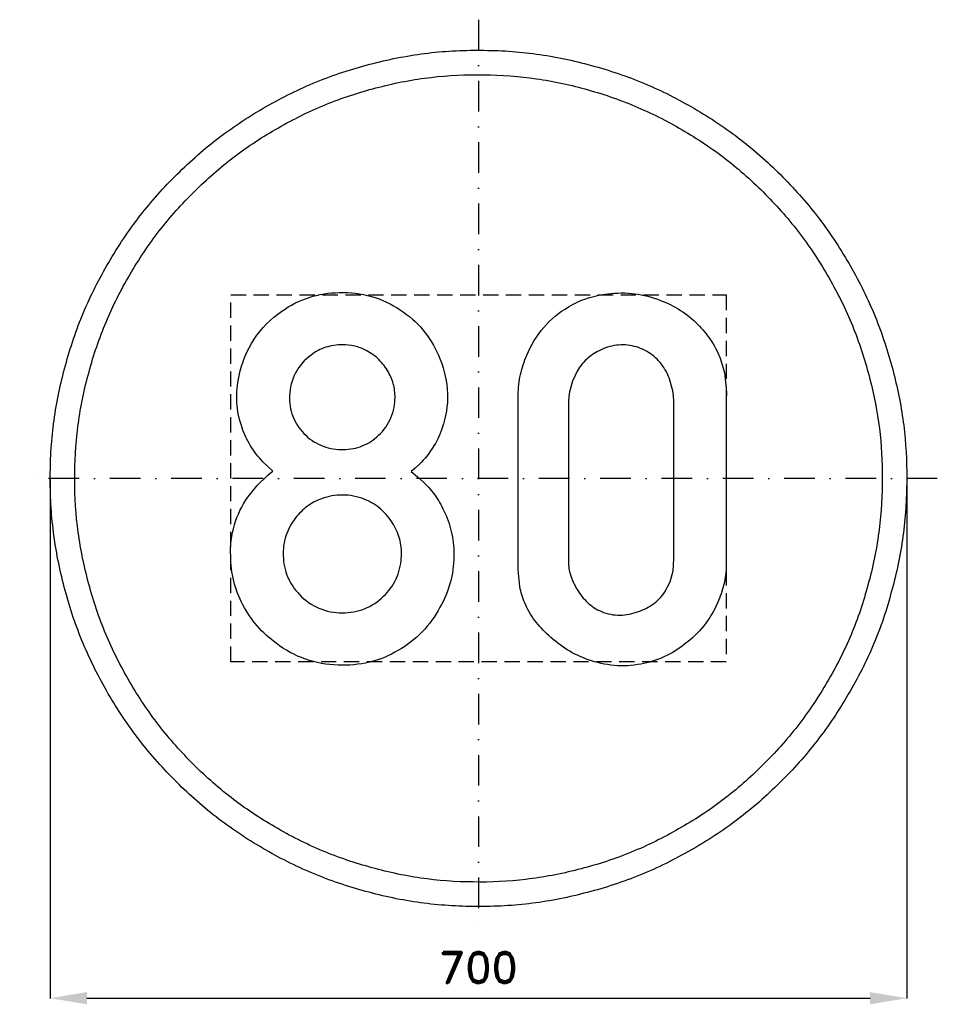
# Model space of a CAD drawing. Header units: millimetres. Extents: x -375 to 375, y -430 to 375.
import ezdxf

# ---------------------------------------------------------------- set-up
doc = ezdxf.new("R2010")
doc.units = ezdxf.units.MM
doc.header["$LTSCALE"] = 5
doc.linetypes.add('ČERCHOVANÁX2', pattern=[2, 1, -0.5, 0, -0.5])
doc.linetypes.add('ČÁRKOVANÁX2', pattern=[1.5, 1, -0.5])
doc.layers.add('Kóty', color=2, linetype='Continuous')
doc.layers.add('Značka', color=7, linetype='Continuous')
doc.styles.get("Standard").update_dxf_attribs({"font": 'romand.shx', "height": 25})
doc.dimstyles.get("Standard").update_dxf_attribs({"dimtxt": 25, "dimasz": 30, "dimexe": 0.18, "dimexo": 0.0625, "dimgap": 12.5, "dimtad": 1, "dimdec": 0, "dimzin": 0, "dimdsep": 46, "dimtxsty": 'Standard', "dimcen": 0.09, "dimadec": 0, "dimazin": 0, "dimtfac": 1, "dimtdec": 0, "dimtofl": 0, "dimtmove": 0, "dimatfit": 3, "dimfxl": 1, "dimtolj": 1, "dimtzin": 0, "dimarcsym": 0})

# ---------------------------------------------------------------- blocks, each defined once
blk = doc.blocks.new('*D1')
at = {"layer": 'Defpoints', "color": 0, "transparency": 16777216}
for p in [(-350.03, 0), (350, -1.15), (350, -424.97)]:
    blk.add_point(p, dxfattribs=at)
at = {"layer": 'Kóty', "color": 0, "lineweight": -2, "transparency": 16777216}
for p, q in [((-350.03, -0.06), (-350.03, -425.15)), ((350, -1.21), (350, -425.15)), ((-320.03, -424.97), (320, -424.97))]:
    blk.add_line(p, q, dxfattribs=at)
at = {"layer": 'Kóty', "color": 0, "transparency": 16777216}
for points in [[(-320.03, -419.97), (-320.03, -429.97), (-350.03, -424.97)], [(320, -419.97), (320, -429.97), (350, -424.97)]]:
    blk.add_solid(points, dxfattribs=at)
at = {"layer": 'Kóty', "color": 0, "transparency": 16777216, "insert": (-0.02, -399.97), "char_height": 25, "attachment_point": 5}
blk.add_mtext('\\A1;700', dxfattribs=at)

msp = doc.modelspace()

# ---------------------------------------------------------------- linework, layer by layer
at = {"layer": 'Značka', "color": 6, "linetype": 'ČERCHOVANÁX2', "lineweight": 25, "ltscale": 5}
for p, q in [((0, 375), (0, -375)), ((375, 0), (-375, 0))]:
    msp.add_line(p, q, dxfattribs=at)
at = {"layer": 'Značka', "color": 5}
for points in [[(350, 0), (349.99, -2.291), (349.97, -4.581, -0.0321663), (346.49, -50.208, -0.0357215), (336.86, -95.004, -0.0366629), (321.83, -138.262, -0.0347537), (300.79, -178.953, -0.0340378), (274.96, -216.774, -0.0344521), (244.23, -250.7057, -0.03456), (209.51, -280.5629, -0.0344272), (171.02, -305.3736, -0.0343885), (129.75, -325.2231, -0.0344186), (86.15, -339.2308, -0.034423), (41.16, -347.7241, -0.0344168), (-4.58, -349.97, -0.0344158), (-50.24, -346.5273, -0.0344163), (-95, -336.8593, -0.0344176), (-138.22, -321.7156, -0.034417), (-178.95, -300.7922, -0.0344169), (-216.78, -274.9795, -0.0344155), (-250.706, -244.227, -0.0344176), (-280.56, -209.504, -0.034417), (-305.374, -171.017, -0.0344152), (-325.224, -129.751, -0.0344154), (-339.231, -86.154, -0.0344167), (-347.724, -41.156, -0.0344172), (-349.97, 4.581, -0.0344173), (-346.527, 50.244, -0.0344183), (-336.859, 95.004, -0.0344154), (-321.716, 138.22, -0.0344157), (-300.792, 178.953, -0.0344166), (-274.979, 216.776, -0.0344159), (-244.227, 250.706, -0.0344181), (-209.5, 280.56, -0.0344174), (-171.02, 305.374, -0.0344136), (-129.75, 325.224, -0.0344152), (-86.15, 339.231, -0.0344157), (-41.16, 347.724, -0.034416), (4.58, 349.97, -0.0344175), (50.24, 346.527, -0.0344181), (95, 336.859, -0.034416), (138.22, 321.715, -0.0344165), (178.95, 300.792, -0.0344151), (216.77, 274.98, -0.0344044), (250.71, 244.227, -0.0344137), (280.57, 209.501, -0.0344845), (305.37, 171.017, -0.0344151), (325.2, 129.763, -0.0340739), (339.23, 86.154, -0.0327932), (347.51, 43.384, -0.0342652), (350, 0)], [(330, 0), (329.99, -2.16), (329.97, -4.32, -0.0321704), (326.69, -47.339, -0.0357246), (317.61, -89.575, -0.0366679), (303.44, -130.361, -0.0347561), (283.6, -168.727, -0.0340394), (259.25, -204.387, -0.0344529), (230.27, -236.38, -0.0345589), (197.54, -264.5307, -0.0344254), (161.24, -287.9237, -0.0343884), (122.33, -306.6389, -0.0344174), (81.23, -319.8462, -0.0344235), (38.8, -327.8541, -0.0344169), (-4.32, -329.9717, -0.0344158), (-47.37, -326.7258, -0.0344166), (-89.58, -317.6102, -0.0344167), (-130.32, -303.3319, -0.0344173), (-168.73, -283.6041, -0.034418), (-204.39, -259.2663, -0.0344168), (-236.38, -230.271, -0.0344172), (-264.528, -197.532, -0.0344153), (-287.924, -161.245, -0.0344161), (-306.639, -122.337, -0.0344172), (-319.846, -81.231, -0.0344163), (-327.854, -38.804, -0.0344151), (-329.972, 4.32, -0.0344158), (-326.726, 47.373, -0.0344158), (-317.61, 89.575, -0.0344181), (-303.332, 130.322, -0.0344155), (-283.604, 168.727, -0.0344164), (-259.266, 204.389, -0.0344177), (-230.27, 236.38, -0.0344184), (-197.53, 264.528, -0.0344153), (-161.24, 287.924, -0.0344176), (-122.34, 306.639, -0.0344177), (-81.23, 319.846, -0.034418), (-38.8, 327.854, -0.0344164), (4.32, 329.972, -0.0344175), (47.37, 326.726, -0.0344163), (89.58, 317.61, -0.0344148), (130.32, 303.332, -0.0344174), (168.73, 283.604, -0.0344175), (204.39, 259.267, -0.0344082), (236.38, 230.271, -0.0344144), (264.53, 197.529, -0.0344857), (287.92, 161.245, -0.0344188), (306.62, 122.348, -0.0340729), (319.85, 81.231, -0.0327889), (327.65, 40.905, -0.0342678), (330, 0)], [(-168.22, 5.938), (-172.32, 9.707), (-176.28, 13.625, -0.053053), (-186.24, 26.588, -0.0563026), (-193.19, 41.438, -0.0739978), (-197.49, 62.351, -0.0698815), (-195.69, 83.813, -0.0981777), (-183.37, 113.727, -0.100622), (-160.66, 136.625, -0.0804523), (-138.44, 147.935, -0.0759099), (-113.81, 151.906, -0.0782273), (-87.58, 148.723, -0.0813301), (-63.75, 137.594, -0.0767607), (-45.54, 121.519, -0.074231), (-32.81, 100.625, -0.0869377), (-25.59, 72.802, -0.0976041), (-28.72, 44.469, -0.0693089), (-36.48, 26.51, -0.0656274), (-48.62, 11.344), (-51.73, 8.389), (-54.91, 5.531), (-49.78, 1.327), (-44.84, -3.094, -0.0495479), (-34.91, -14.797, -0.0491103), (-27.41, -28.281, -0.0579966), (-21.72, -45.698, -0.057681), (-20.16, -63.937, -0.0659822), (-23.15, -85.339, -0.0615147), (-31.47, -105.406, -0.0691726), (-45.99, -125.438, -0.0735202), (-65.47, -140.562, -0.0762889), (-89.17, -150.261, -0.0729829), (-114.75, -152.625, -0.0781007), (-141.44, -147.765, -0.080333), (-165.44, -134.781, -0.11503), (-192.52, -103.414, -0.124805), (-202.53, -63.406, -0.0837664), (-199.51, -38.109, -0.0831494), (-188.56, -15.437), (-180.94, -5.798), (-172.09, 2.688), (-170.16, 4.324), (-168.22, 5.938)], [(32.38, 63.125), (32.35, 65.813), (32.38, 68.5, -0.0490493), (34.34, 84.905, -0.0499797), (39.53, 100.75, -0.0795526), (53.31, 123.387, -0.0890955), (73.56, 140.156, -0.0597802), (89.06, 147.33, -0.052019), (105.81, 150.906, -0.0620177), (127.66, 150.934, -0.0644964), (148.78, 145.531, -0.0554423), (165.11, 137.362, -0.0554658), (179.25, 125.813, -0.0511153), (189.63, 113.33, -0.0548841), (197.16, 98.969), (200.99, 86.644), (202.53, 73.875), (202.6, 69.406), (202.53, 64.938), (202.53, -65.812), (202.56, -68.5), (202.53, -71.187, -0.0518055), (200.51, -86.736, -0.0496882), (195.38, -101.656, -0.0667841), (184.2, -120.433, -0.0659158), (168.5, -135.656, -0.0611122), (151.59, -145.971, -0.0641492), (132.69, -151.781, -0.0696608), (110.93, -152.94, -0.0674536), (89.69, -148.219, -0.0568011), (72.55, -140.108, -0.0495954), (57.44, -128.5, -0.0480428), (46.01, -116.121, -0.065884), (37.75, -101.656, -0.0547746), (33.77, -88.503), (32.38, -74.781), (32.32, -70.29), (32.38, -65.812), (32.38, 63.125)], [(-111.31, 109.25, 0.0803208), (-124.81, 107.178, 0.0859502), (-136.87, 100.844, 0.116232), (-149.51, 86.245, 0.119268), (-154.37, 67.469, 0.107898), (-151.83, 50.81, 0.106464), (-142.72, 36.719, 0.104962), (-128.9, 27.069, 0.100131), (-112.34, 23.625, 0.0947347), (-96.81, 25.906, 0.0985035), (-83.28, 33.813, 0.106695), (-72.49, 47.603, 0.108966), (-68.31, 64.5, 0.0761623), (-69.33, 76.023, 0.0704078), (-73.62, 86.781, 0.0747038), (-81.4, 97.079, 0.0783188), (-91.81, 104.531, 0.0646324), (-101.2, 108.113, 0.0616168), (-111.31, 109.25)], [(73.56, 63.125), (73.56, -65.812), (73.54, -67.611), (73.56, -69.406, 0.0738544), (75.66, -80.513, 0.0595339), (80.72, -90.906, 0.070728), (89.22, -101.593, 0.0945954), (100.44, -108.812, 0.108399), (115.44, -111.776, 0.0875564), (130.88, -108.812, 0.0781617), (143.07, -102.471, 0.0881662), (152.38, -92.687), (156.74, -84.514), (159, -75.562), (159.43, -70.698), (159.53, -65.812), (159.53, 63.125), (159.25, 67.368), (158.78, 71.594), (155.95, 82.149, 0.0647146), (150.59, 91.781, 0.0880844), (140.41, 102.024, 0.0978912), (127.31, 107.906, 0.0998442), (112.72, 108.824, 0.0882705), (98.66, 104.344, 0.0741789), (88.31, 97.315, 0.075698), (80.56, 87.656), (76.7, 79.542), (74.5, 70.844), (73.96, 66.991), (73.56, 63.125)], [(-111.16, -13.594, 0.0452945), (-119.85, -14.303, 0.0475482), (-128.22, -16.594, 0.0723738), (-139.96, -22.874, 0.0732489), (-149.5, -32.312, 0.0906086), (-157.39, -46.946, 0.0922694), (-159.59, -63.437, 0.0968794), (-156, -80.473, 0.0965829), (-146.28, -94.969, 0.105772), (-130.38, -106.111, 0.105689), (-111.31, -109.875, 0.101745), (-93.09, -106.57, 0.102477), (-77.66, -96.406, 0.0965927), (-67.41, -82.244, 0.0949758), (-63.12, -65.344, 0.0800545), (-64.08, -51.029, 0.0795342), (-69.47, -37.719, 0.0859044), (-79.67, -25.323, 0.0875094), (-93.34, -17.125, 0.0516102), (-102.06, -14.479, 0.0471187), (-111.16, -13.594)]]:
    msp.add_lwpolyline(points, format="xyb", dxfattribs=at)
at = {"layer": 'Značka', "color": 6, "linetype": 'ČÁRKOVANÁX2', "ltscale": 2.5}
msp.add_lwpolyline([(-202.53, -150), (-202.53, 150), (202.53, 150), (202.53, -150), (-202.53, -150)], dxfattribs=at)

# ---------------------------------------------------------------- dimensions: what is measured, and where the dimension line sits
at = {"layer": 'Kóty'}
dim = msp.add_linear_dim(base=(349.995, -424.973), p1=(-350.0289, 0), p2=(349.995, -1.1455), dimstyle='Standard', dxfattribs=at)
dim.commit()
dim.dimension.update_dxf_attribs({"geometry": '*D1', "text_midpoint": (-0.017, -399.973)})

doc.saveas('drawing.dxf')
